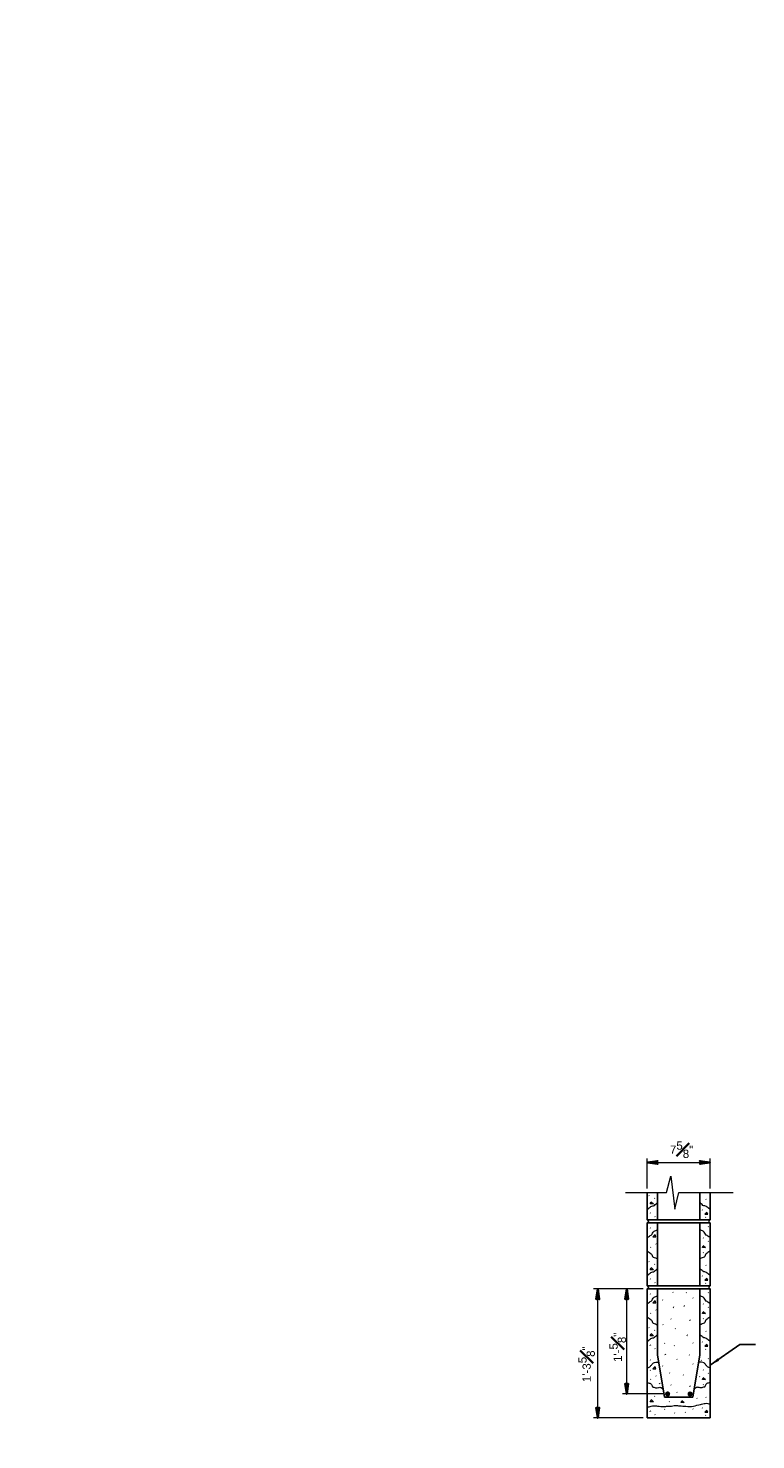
# Model space of a CAD drawing. Extents: x -1004 to 916, y -640 to 704.
# Tile 2 of 21: x -916 to -827, y -338 to -167. Entities that reach past the tile are written whole.
import ezdxf

# ---------------------------------------------------------------- set-up
doc = ezdxf.new("R2010")
doc.units = 0
doc.header["$MEASUREMENT"] = 0
for name, color, linetype, lineweight in [('Level 1', 7, 'Continuous', 18), ('Level 15', 7, 'Continuous', 18), ('Level 45', 7, 'Continuous', 18), ('Level 46', 7, 'Continuous', 18), ('Level 53', 7, 'Continuous', 18), ('S-Anno-Dims', 33, 'Continuous', 35)]:
    doc.layers.add(name, color=color, linetype=linetype, lineweight=lineweight)
doc.styles.add('NOTES', font='romans.shx')

# ---------------------------------------------------------------- blocks, each defined once
blk = doc.blocks.new('3_8JT')
at = {"layer": 'Level 15', "color": 253, "linetype": 'Continuous', "lineweight": 18, "extrusion": (0, 0, -1)}
blk.add_arc((-0.49, -0.17), 0.518, 19.1648, 160.8352, dxfattribs=at)
blk = doc.blocks.new('CNTJT_3')
at = {"layer": 'Level 15', "color": 253, "linetype": 'Continuous', "lineweight": 18}
blk.add_blockref('3_8JT', (0, 0), dxfattribs=at)
blk = doc.blocks.new('LARROW_1')
at = {"layer": 'Level 46', "linetype": 'Continuous', "lineweight": 25}
blk.add_hatch(color=1, dxfattribs=at).paths.add_polyline_path([(-4.92, -0.71), (-4.77, -0.59), (-4.55, -0.38), (-4.44, -0.18), (-4.42, 0), (-4.46, 0.21), (-4.57, 0.41), (-4.79, 0.61), (-4.93, 0.71), (0, 0)])
blk = doc.blocks.new('LARROW')
at = {"color": 0, "linetype": 'ByBlock', "lineweight": -2, "flags": 128}
blk.add_lwpolyline([(-4.93, 0.71), (0, 0), (-4.92, -0.71), (-4.77, -0.59), (-4.55, -0.38), (-4.44, -0.19), (-4.42, 0), (-4.46, 0.21), (-4.57, 0.41), (-4.79, 0.61), (-4.93, 0.71), (-0.15, 0.01), (-4.76, -0.67), (-4.62, -0.56), (-4.39, -0.34), (-4.32, -0.06), (-4.37, 0.22), (-4.5, 0.41), (-4.67, 0.57), (-4.78, 0.65), (-0.41, 0.01), (-4.56, -0.59), (-4.41, -0.49), (-4.33, -0.37), (-4.25, -0.21), (-4.21, 0.01), (-4.23, 0.19), (-4.32, 0.33), (-4.5, 0.44), (-4.61, 0.58), (-0.71, 0.01), (-4.33, -0.5), (-4.17, -0.3), (-4.12, -0.06), (-4.14, 0.22), (-4.45, 0.51), (-1.05, 0.02), (-4.12, -0.41), (-4.07, -0.26), (-3.98, -0.04), (-4.04, 0.21), (-4.28, 0.43), (-1.36, 0.02), (-4.01, -0.31), (-3.92, -0.14), (-3.88, 0.04), (-4.07, 0.33), (-1.73, 0.02), (-3.85, -0.24), (-3.79, -0.11), (-3.77, 0.04), (-3.92, 0.25), (-2.17, 0.02), (-3.71, -0.15), (-3.67, 0.05), (-3.81, 0.17), (-2.53, 0.02), (-3.61, -0.09), (-3.63, 0.1), (-2.9, 0.02), (-3.57, -0.03), (-3.59, 0.03), (-3.36, 0.03)], dxfattribs=at)

msp = doc.modelspace()

# ---------------------------------------------------------------- hatches: boundary and pattern name
at = {"layer": 'Level 45', "linetype": 'Continuous', "lineweight": 18}
h = msp.add_hatch(color=31, dxfattribs=at)
edge = h.paths.add_edge_path()
edge.add_arc((-838.06, -332.87), 0.313, 0, 360)
h = msp.add_hatch(color=31, dxfattribs=at)
edge = h.paths.add_edge_path()
edge.add_arc((-835.34, -332.88), 0.313, 0, 360)

# ---------------------------------------------------------------- linework, layer by layer
at = {"layer": 'Level 1', "color": 3, "linetype": 'Continuous', "lineweight": 35}
msp.add_3dface([(-1003.74, 704.14), (916.28, 704.14), (916.28, -639.88), (-1003.74, -639.88)], dxfattribs=at)
at = {"layer": 'Level 15', "color": 253, "linetype": 'Continuous', "lineweight": 18}
for p, q in [((-843.16, -308.47), (-838.19, -308.47)), ((-836.69, -308.47), (-830.13, -308.47))]:
    msp.add_line(p, q, dxfattribs=at)
at = {"layer": 'Level 15', "color": 253, "linetype": 'Continuous', "lineweight": 25}
for p, q in [((-840.53, -311.77), (-840.53, -308.47)), ((-839.28, -311.77), (-839.28, -308.47)), ((-834.16, -311.77), (-834.16, -308.47)), ((-832.91, -311.77), (-832.91, -308.47)), ((-840.53, -311.77), (-832.91, -311.77)), ((-840.53, -319.77), (-840.53, -312.15)), ((-840.53, -312.15), (-832.91, -312.15)), ((-839.28, -319.77), (-839.28, -312.15)), ((-834.16, -319.77), (-834.16, -312.15)), ((-832.91, -319.77), (-832.91, -312.15)), ((-840.53, -319.77), (-832.91, -319.77)), ((-840.53, -328.14), (-840.53, -320.15)), ((-840.53, -320.15), (-832.91, -320.15)), ((-839.28, -328.14), (-839.28, -320.15)), ((-834.16, -328.14), (-834.16, -320.15)), ((-832.91, -328.14), (-832.91, -320.15)), ((-840.53, -335.77), (-840.53, -328.14)), ((-839.28, -328.14), (-838.43, -333.27)), ((-834.16, -328.14), (-835.01, -333.27)), ((-832.91, -335.77), (-832.91, -328.14)), ((-838.43, -333.27), (-835.01, -333.27)), ((-840.53, -335.77), (-832.91, -335.77))]:
    msp.add_line(p, q, dxfattribs=at)
at = {"layer": 'Level 15', "color": 253, "linetype": 'Continuous', "lineweight": 18, "flags": 128}
msp.add_lwpolyline([(-838.19, -308.47), (-837.69, -306.47), (-837.19, -310.47), (-836.69, -308.47)], dxfattribs=at)
at = {"layer": 'Level 46', "color": 1, "linetype": 'Continuous', "lineweight": 25, "flags": 128}
msp.add_lwpolyline([(-827.4, -326.89), (-829.31, -326.89), (-832.91, -329.39)], dxfattribs=at)
at = {"layer": 'Level 53', "color": 33, "linetype": 'Continuous', "lineweight": 25}
for p, q in [((-840.28, -308.85), (-840.32, -308.81)), ((-839.61, -309.19), (-839.65, -309.15)), ((-833.37, -309.32), (-833.41, -309.27)), ((-840.12, -310.98), (-840.16, -310.94)), ((-833.84, -310.61), (-833.88, -310.57)), ((-840.12, -312.77), (-840.16, -312.73)), ((-839.57, -311.4), (-839.62, -311.36)), ((-833.41, -311.49), (-833.45, -311.45)), ((-833.12, -312.63), (-833.16, -312.59)), ((-839.43, -314.72), (-839.47, -314.68)), ((-833.72, -314), (-833.76, -313.96)), ((-833.12, -314.39), (-833.16, -314.35)), ((-840.1, -315.14), (-840.14, -315.09)), ((-833.73, -315.78), (-833.77, -315.74)), ((-840.28, -316.84), (-840.32, -316.8)), ((-839.61, -317.19), (-839.65, -317.15)), ((-833.37, -317.31), (-833.41, -317.27)), ((-840.12, -318.98), (-840.16, -318.93)), ((-839.57, -319.39), (-839.62, -319.35)), ((-833.84, -318.61), (-833.88, -318.56)), ((-833.41, -319.49), (-833.45, -319.44)), ((-840.12, -320.77), (-840.16, -320.73)), ((-838.66, -321.49), (-838.7, -321.45)), ((-837.38, -320.57), (-837.42, -320.53)), ((-835.78, -320.62), (-835.82, -320.58)), ((-834.98, -321.26), (-835.02, -321.22)), ((-833.12, -320.63), (-833.16, -320.59)), ((-840.1, -323.14), (-840.14, -323.09)), ((-839.43, -322.72), (-839.47, -322.68)), ((-837.32, -322.38), (-837.37, -322.34)), ((-836.03, -322.23), (-836.08, -322.18)), ((-833.72, -322), (-833.76, -321.96)), ((-833.12, -322.39), (-833.16, -322.35)), ((-840.28, -324.84), (-840.32, -324.8)), ((-838.62, -324.48), (-838.66, -324.44)), ((-837.62, -323.81), (-837.66, -323.77)), ((-837.12, -324.96), (-837.16, -324.92)), ((-835.31, -323.95), (-835.35, -323.9)), ((-833.73, -323.78), (-833.77, -323.74)), ((-839.61, -325.19), (-839.65, -325.15)), ((-838.41, -326.77), (-838.45, -326.73)), ((-835.67, -325.79), (-835.72, -325.75)), ((-834.95, -326.73), (-834.99, -326.68)), ((-833.84, -326.61), (-833.88, -326.56)), ((-833.37, -325.31), (-833.41, -325.27)), ((-840.12, -326.98), (-840.16, -326.93)), ((-839.57, -327.39), (-839.62, -327.35)), ((-838.31, -328.12), (-838.35, -328.07)), ((-837.22, -327.03), (-837.26, -326.99)), ((-835.41, -328.17), (-835.46, -328.12)), ((-833.41, -327.49), (-833.45, -327.44)), ((-840.14, -330.04), (-840.19, -330)), ((-840.12, -328.77), (-840.16, -328.73)), ((-838.66, -329.49), (-838.7, -329.45)), ((-836.91, -328.68), (-836.96, -328.64)), ((-834.98, -329.26), (-835.02, -329.22)), ((-833.95, -328.82), (-833.99, -328.77)), ((-833.72, -330), (-833.76, -329.96)), ((-833.12, -328.63), (-833.16, -328.59)), ((-840.1, -331.13), (-840.14, -331.09)), ((-839.43, -330.72), (-839.47, -330.67)), ((-839.01, -331.63), (-839.05, -331.58)), ((-837.8, -330.36), (-837.85, -330.31)), ((-837.62, -331.81), (-837.66, -331.76)), ((-836.13, -330.58), (-836.18, -330.54)), ((-834.15, -330.8), (-834.19, -330.76)), ((-833.73, -331.78), (-833.77, -331.74)), ((-833.12, -330.39), (-833.16, -330.35)), ((-840.28, -332.84), (-840.32, -332.8)), ((-839.61, -333.19), (-839.65, -333.15)), ((-836.91, -332.7), (-836.96, -332.65)), ((-835.31, -331.95), (-835.35, -331.9)), ((-834.48, -333.41), (-834.53, -333.37)), ((-833.37, -333.31), (-833.41, -333.27)), ((-840.12, -334.98), (-840.16, -334.93)), ((-838.41, -334.77), (-838.45, -334.73)), ((-837.83, -333.83), (-837.87, -333.79)), ((-837.18, -335.22), (-837.22, -335.18)), ((-835.89, -335.13), (-835.93, -335.09)), ((-834.95, -334.72), (-834.99, -334.68)), ((-833.84, -334.61), (-833.88, -334.56)), ((-839.57, -335.39), (-839.62, -335.35)), ((-833.41, -335.48), (-833.45, -335.44))]:
    msp.add_line(p, q, dxfattribs=at)
at = {"layer": 'Level 53', "color": 33, "linetype": 'Continuous', "lineweight": 18, "flags": 128}
for points in [[(-840.06, -309.57), (-839.79, -309.83), (-840.16, -309.83), (-840.06, -309.61)], [(-833.3, -310.84), (-833.57, -311.1), (-833.2, -311.1), (-833.3, -310.88)], [(-839.57, -313.56), (-839.85, -313.82), (-839.48, -313.82), (-839.57, -313.6)], [(-833.75, -314.88), (-833.48, -315.14), (-833.84, -315.14), (-833.75, -314.92)], [(-840.06, -317.56), (-839.79, -317.83), (-840.16, -317.83), (-840.06, -317.61)], [(-833.3, -318.83), (-833.57, -319.1), (-833.2, -319.1), (-833.3, -318.88)], [(-839.57, -321.56), (-839.85, -321.82), (-839.48, -321.82), (-839.57, -321.6)], [(-833.75, -322.88), (-833.48, -323.14), (-833.84, -323.14), (-833.75, -322.92)], [(-840.06, -325.56), (-839.79, -325.83), (-840.16, -325.83), (-840.06, -325.61)], [(-833.3, -326.83), (-833.57, -327.1), (-833.2, -327.1), (-833.3, -326.88)], [(-839.57, -329.55), (-839.85, -329.82), (-839.48, -329.82), (-839.57, -329.6)], [(-833.75, -330.88), (-833.48, -331.14), (-833.84, -331.14), (-833.75, -330.92)], [(-840.06, -333.56), (-839.79, -333.83), (-840.16, -333.83), (-840.06, -333.6)], [(-836.32, -333.65), (-836.04, -333.91), (-836.41, -333.91), (-836.32, -333.69)], [(-833.3, -334.83), (-833.57, -335.09), (-833.2, -335.09), (-833.3, -334.87)]]:
    msp.add_lwpolyline(points, dxfattribs=at)
at = {"layer": 'Level 53', "color": 33, "linetype": 'Continuous', "lineweight": 18}
for points, knots in [([(-840.48, -310.48), (-840.35, -310.37), (-840.22, -310.26), (-840.09, -310.16), (-839.97, -310.06), (-839.77, -310.12), (-839.66, -310.02), (-839.52, -309.89), (-839.39, -309.77), (-839.26, -309.65)], [0, 0, 0, 0, 0.339678, 0.339678, 0.339678, 0.640069, 0.640069, 0.640069, 1, 1, 1, 1]), ([(-832.95, -310.48), (-833.08, -310.37), (-833.22, -310.26), (-833.35, -310.16), (-833.47, -310.06), (-833.67, -310.12), (-833.78, -310.02), (-833.91, -309.89), (-834.05, -309.77), (-834.18, -309.65)], [0, 0, 0, 0, 0.339678, 0.339678, 0.339678, 0.640069, 0.640069, 0.640069, 1, 1, 1, 1]), ([(-840.48, -313.89), (-840.34, -313.8), (-840.2, -313.71), (-840.05, -313.61), (-839.89, -313.51), (-839.87, -313.24), (-839.69, -313.15), (-839.56, -313.09), (-839.43, -313.03), (-839.29, -312.97)], [0, 0, 0, 0, 0.334736, 0.334736, 0.334736, 0.715039, 0.715039, 0.715039, 1, 1, 1, 1]), ([(-832.95, -313.89), (-833.1, -313.8), (-833.24, -313.71), (-833.39, -313.61), (-833.55, -313.51), (-833.57, -313.24), (-833.75, -313.15), (-833.88, -313.09), (-834.01, -313.03), (-834.14, -312.97)], [0, 0, 0, 0, 0.334736, 0.334736, 0.334736, 0.715039, 0.715039, 0.715039, 1, 1, 1, 1]), ([(-840.48, -315.56), (-840.34, -315.67), (-840.2, -315.78), (-840.05, -315.88), (-839.92, -315.98), (-839.95, -316.24), (-839.8, -316.3), (-839.63, -316.36), (-839.46, -316.42), (-839.29, -316.48)], [0, 0, 0, 0, 0.345473, 0.345473, 0.345473, 0.656495, 0.656495, 0.656495, 1, 1, 1, 1]), ([(-832.95, -315.56), (-833.1, -315.67), (-833.24, -315.78), (-833.39, -315.88), (-833.52, -315.98), (-833.48, -316.24), (-833.64, -316.3), (-833.81, -316.36), (-833.97, -316.42), (-834.14, -316.48)], [0, 0, 0, 0, 0.345473, 0.345473, 0.345473, 0.656495, 0.656495, 0.656495, 1, 1, 1, 1]), ([(-840.48, -318.48), (-840.35, -318.37), (-840.22, -318.26), (-840.09, -318.15), (-839.97, -318.06), (-839.77, -318.12), (-839.66, -318.01), (-839.52, -317.89), (-839.39, -317.77), (-839.26, -317.64)], [0, 0, 0, 0, 0.339678, 0.339678, 0.339678, 0.640069, 0.640069, 0.640069, 1, 1, 1, 1]), ([(-832.95, -318.48), (-833.08, -318.37), (-833.22, -318.26), (-833.35, -318.15), (-833.47, -318.06), (-833.67, -318.12), (-833.78, -318.01), (-833.91, -317.89), (-834.05, -317.77), (-834.18, -317.64)], [0, 0, 0, 0, 0.339678, 0.339678, 0.339678, 0.640069, 0.640069, 0.640069, 1, 1, 1, 1]), ([(-840.48, -321.89), (-840.34, -321.8), (-840.2, -321.71), (-840.05, -321.61), (-839.89, -321.51), (-839.87, -321.24), (-839.69, -321.15), (-839.56, -321.09), (-839.43, -321.03), (-839.29, -320.97)], [0, 0, 0, 0, 0.334736, 0.334736, 0.334736, 0.715039, 0.715039, 0.715039, 1, 1, 1, 1]), ([(-832.95, -321.89), (-833.1, -321.8), (-833.24, -321.71), (-833.39, -321.61), (-833.55, -321.51), (-833.57, -321.24), (-833.75, -321.15), (-833.88, -321.09), (-834.01, -321.03), (-834.14, -320.97)], [0, 0, 0, 0, 0.334736, 0.334736, 0.334736, 0.715039, 0.715039, 0.715039, 1, 1, 1, 1]), ([(-840.48, -323.56), (-840.34, -323.67), (-840.2, -323.78), (-840.05, -323.88), (-839.92, -323.98), (-839.95, -324.24), (-839.8, -324.3), (-839.63, -324.36), (-839.46, -324.42), (-839.29, -324.48)], [0, 0, 0, 0, 0.345473, 0.345473, 0.345473, 0.656495, 0.656495, 0.656495, 1, 1, 1, 1]), ([(-832.95, -323.56), (-833.1, -323.67), (-833.24, -323.78), (-833.39, -323.88), (-833.52, -323.98), (-833.48, -324.24), (-833.64, -324.3), (-833.81, -324.36), (-833.97, -324.42), (-834.14, -324.48)], [0, 0, 0, 0, 0.345473, 0.345473, 0.345473, 0.656495, 0.656495, 0.656495, 1, 1, 1, 1]), ([(-840.48, -326.48), (-840.35, -326.37), (-840.22, -326.26), (-840.09, -326.15), (-839.97, -326.06), (-839.77, -326.12), (-839.66, -326.01), (-839.52, -325.89), (-839.39, -325.77), (-839.26, -325.64)], [0, 0, 0, 0, 0.339678, 0.339678, 0.339678, 0.640069, 0.640069, 0.640069, 1, 1, 1, 1]), ([(-832.95, -326.48), (-833.08, -326.37), (-833.22, -326.26), (-833.35, -326.15), (-833.47, -326.06), (-833.67, -326.12), (-833.78, -326.01), (-833.91, -325.89), (-834.05, -325.77), (-834.18, -325.64)], [0, 0, 0, 0, 0.339678, 0.339678, 0.339678, 0.640069, 0.640069, 0.640069, 1, 1, 1, 1]), ([(-840.5, -329.7), (-840.42, -329.68), (-840.35, -329.66), (-840.28, -329.63), (-840.16, -329.6), (-840.11, -329.45), (-840.03, -329.37), (-839.95, -329.28), (-839.88, -329.2), (-839.79, -329.12), (-839.7, -329.06), (-839.6, -329.05), (-839.5, -329.03), (-839.41, -329.02), (-839.31, -329.05), (-839.23, -329.01), (-839.2, -329), (-839.17, -328.98), (-839.14, -328.97)], [0, 0, 0, 0, 0.144189, 0.144189, 0.144189, 0.369131, 0.369131, 0.369131, 0.584104, 0.584104, 0.584104, 0.7719, 0.7719, 0.7719, 0.938237, 0.938237, 0.938237, 1, 1, 1, 1]), ([(-832.94, -329.7), (-833.01, -329.68), (-833.09, -329.66), (-833.16, -329.63), (-833.28, -329.6), (-833.32, -329.45), (-833.41, -329.37), (-833.49, -329.28), (-833.56, -329.2), (-833.65, -329.12), (-833.73, -329.06), (-833.84, -329.05), (-833.94, -329.03), (-834.03, -329.02), (-834.13, -329.05), (-834.21, -329.01), (-834.24, -329), (-834.27, -328.98), (-834.3, -328.97)], [0, 0, 0, 0, 0.144189, 0.144189, 0.144189, 0.369131, 0.369131, 0.369131, 0.584104, 0.584104, 0.584104, 0.7719, 0.7719, 0.7719, 0.938237, 0.938237, 0.938237, 1, 1, 1, 1]), ([(-840.52, -331.53), (-840.44, -331.54), (-840.36, -331.55), (-840.28, -331.55), (-840.17, -331.56), (-840.09, -331.66), (-840.01, -331.73), (-839.92, -331.81), (-839.95, -332.01), (-839.83, -332.04), (-839.76, -332.07), (-839.68, -332.07), (-839.61, -332.09), (-839.55, -332.1), (-839.49, -332.13), (-839.43, -332.13), (-839.35, -332.14), (-839.27, -332.1), (-839.18, -332.09), (-839.12, -332.08), (-839.06, -332.07), (-839.01, -332.07), (-838.95, -332.06), (-838.9, -332.09), (-838.85, -332.11), (-838.77, -332.15), (-838.73, -332.22), (-838.65, -332.24), (-838.63, -332.25), (-838.6, -332.26), (-838.58, -332.27)], [0, 0, 0, 0, 0.109835, 0.109835, 0.109835, 0.253335, 0.253335, 0.253335, 0.413773, 0.413773, 0.413773, 0.515198, 0.515198, 0.515198, 0.597192, 0.597192, 0.597192, 0.708371, 0.708371, 0.708371, 0.788583, 0.788583, 0.788583, 0.860985, 0.860985, 0.860985, 0.968533, 0.968533, 0.968533, 1, 1, 1, 1]), ([(-832.92, -331.53), (-833, -331.54), (-833.08, -331.55), (-833.16, -331.55), (-833.27, -331.56), (-833.35, -331.66), (-833.43, -331.73), (-833.52, -331.81), (-833.49, -332.01), (-833.61, -332.04), (-833.68, -332.07), (-833.76, -332.07), (-833.83, -332.09), (-833.89, -332.1), (-833.95, -332.13), (-834.01, -332.13), (-834.09, -332.14), (-834.17, -332.1), (-834.25, -332.09), (-834.31, -332.08), (-834.37, -332.07), (-834.43, -332.07), (-834.48, -332.06), (-834.54, -332.09), (-834.59, -332.11), (-834.66, -332.15), (-834.71, -332.22), (-834.79, -332.24), (-834.81, -332.25), (-834.83, -332.26), (-834.85, -332.27)], [0, 0, 0, 0, 0.109835, 0.109835, 0.109835, 0.253335, 0.253335, 0.253335, 0.413773, 0.413773, 0.413773, 0.515198, 0.515198, 0.515198, 0.597192, 0.597192, 0.597192, 0.708371, 0.708371, 0.708371, 0.788583, 0.788583, 0.788583, 0.860985, 0.860985, 0.860985, 0.968533, 0.968533, 0.968533, 1, 1, 1, 1]), ([(-840.52, -334.48), (-840.36, -334.44), (-840.21, -334.4), (-840.05, -334.36), (-839.96, -334.34), (-839.86, -334.3), (-839.76, -334.3), (-839.6, -334.28), (-839.44, -334.33), (-839.27, -334.34), (-839.01, -334.36), (-838.74, -334.39), (-838.47, -334.41), (-838.34, -334.42), (-838.22, -334.35), (-838.09, -334.34), (-837.98, -334.34), (-837.87, -334.37), (-837.76, -334.36), (-837.54, -334.35), (-837.33, -334.27), (-837.11, -334.27), (-836.95, -334.28), (-836.78, -334.29), (-836.62, -334.3), (-836.36, -334.32), (-836.1, -334.35), (-835.84, -334.36), (-835.54, -334.38), (-835.23, -334.41), (-834.93, -334.34), (-834.64, -334.28), (-834.36, -334.21), (-834.08, -334.14), (-833.89, -334.1), (-833.69, -334.05), (-833.5, -334.01), (-833.31, -333.96), (-833.1, -334.03), (-832.92, -334.12), (-832.91, -334.13), (-832.89, -334.13), (-832.88, -334.14)], [0, 0, 0, 0, 0.062153, 0.062153, 0.062153, 0.10057, 0.10057, 0.10057, 0.164168, 0.164168, 0.164168, 0.26817, 0.26817, 0.26817, 0.317874, 0.317874, 0.317874, 0.361167, 0.361167, 0.361167, 0.445449, 0.445449, 0.445449, 0.508851, 0.508851, 0.508851, 0.609989, 0.609989, 0.609989, 0.728071, 0.728071, 0.728071, 0.840515, 0.840515, 0.840515, 0.917333, 0.917333, 0.917333, 0.993572, 0.993572, 0.993572, 1, 1, 1, 1])]:
    msp.add_open_spline(points, degree=3, knots=knots, dxfattribs=at)
at = {"layer": 'S-Anno-Dims', "lineweight": 18}
for p, q in [((-840.53, -307.97), (-840.53, -304.32)), ((-832.91, -307.97), (-832.91, -304.32)), ((-840.53, -304.82), (-832.91, -304.82)), ((-841.03, -320.15), (-847.03, -320.15)), ((-846.53, -335.77), (-846.53, -320.15)), ((-843.02, -332.87), (-843.02, -320.15)), ((-838.56, -332.87), (-843.52, -332.87)), ((-841.03, -335.77), (-847.03, -335.77))]:
    msp.add_line(p, q, dxfattribs=at)

# ---------------------------------------------------------------- block references
at = {"layer": 'Level 15', "color": 253, "linetype": 'Continuous', "lineweight": 18, "xscale": 0.38100000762, "yscale": 0.38100000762, "zscale": 0.38100000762}
for p, rotation in [((-840.53, -311.77), 270), ((-832.91, -312.15), 90), ((-840.53, -319.77), 270), ((-832.91, -320.14), 90)]:
    msp.add_blockref('CNTJT_3', p, dxfattribs=dict(at, rotation=rotation))
at = {"layer": 'Level 46', "color": 1, "linetype": 'Continuous', "lineweight": 25, "xscale": 0.2540000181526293, "yscale": 0.2540000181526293, "zscale": 0.2540000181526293, "rotation": 214.8620080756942}
msp.add_blockref('LARROW_1', (-832.91, -329.39), dxfattribs=at)
at = {"layer": 'S-Anno-Dims', "xscale": 0.2532893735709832, "yscale": 0.2450831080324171, "zscale": 0.0052916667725}
for p, rotation in [((-840.53, -304.82), 180), ((-846.53, -320.15), 90), ((-843.02, -320.15), 90), ((-843.02, -332.87), 270), ((-846.53, -335.77), 270)]:
    msp.add_blockref('LARROW', p, dxfattribs=dict(at, rotation=rotation))
msp.add_blockref('LARROW', (-832.91, -304.82), dxfattribs=at)

# ---------------------------------------------------------------- texts
at = {"layer": 'S-Anno-Dims', "insert": (-837.78, -302.27), "char_height": 1, "attachment_point": 1, "style": 'NOTES'}
msp.add_mtext('\\A1;\\fArial|b0|i0|c0|p39;7\\S5#8;"', dxfattribs=at)
at = {"layer": 'S-Anno-Dims', "char_height": 1, "attachment_point": 1, "rotation": 90, "style": 'NOTES'}
for s, insert in [('\\A1;\\fArial|b0|i0|c0|p39;1\'-\\S5#8;"', (-845.11, -329)), ('\\A1;\\fArial|b0|i0|c0|p39;1\'-3\\S5#8;"', (-848.88, -331.44))]:
    msp.add_mtext(s, dxfattribs=dict(at, insert=insert))

doc.saveas('drawing.dxf')
